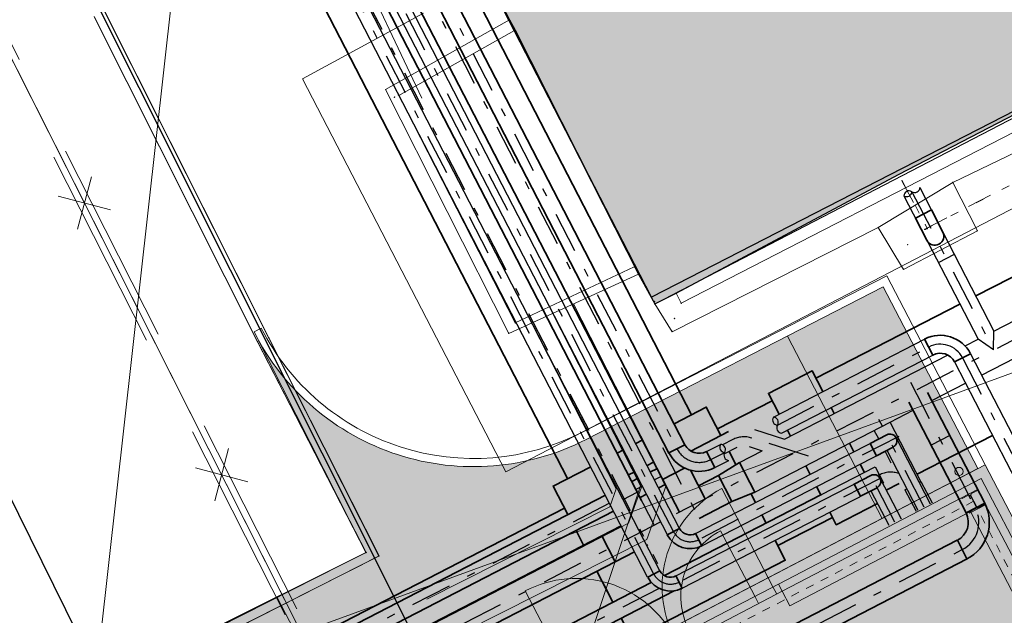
# Model space of a CAD drawing. Header units: metres. Extents: x -535942 to -530626, y -1087729 to -1086275.
# Tile 103 of 112: x -534223 to -534211, y -1086917 to -1086910. Entities that reach past the tile are written whole.
import ezdxf

# ---------------------------------------------------------------- set-up
doc = ezdxf.new("R2010")
doc.units = ezdxf.units.M
for name, pattern in [('A_CARA_15', [7.6, 5, -1.3, 0, -1.3]), ('C_1', [0.6, 0.3, -0.3]), ('DASHDOT', [1, 0.5, -0.25, 0, -0.25]), ('DOT', [0.25, 0, -0.25]), ('ČÁRKOVANÁ', [0.75, 0.5, -0.25])]:
    doc.linetypes.add(name, pattern=pattern)
for name, color, linetype, lineweight in [('001_AG_SS voda uzitkova_ZRUŠENÍ', 6, 'G_POTR_617_PN', 13), ('001_CHLADICI_VODA_NOVA', 1, 'HP_02_921CHVV', 60), ('001_VODA_UZITKOVA_NOVA', 1, 'G_POTR_617_PN', 70), ('AG silno NN', 251, 'G_VED_660_PN', 13), ('AG voda chladící vratna', 120, 'HP_02_921CHVV', 13), ('AG_koty souradnice značky', 240, 'Continuous', 13), ('AG_SS kanal_déšť', 251, 'G_POTR_626_PN', 13), ('AG_SS voda uzitkova', 251, 'G_POTR_617_PN', 13), ('AG_ZOV text 35 tucne', 90, 'Continuous', 70), ('CA_DVERE', 7, 'Continuous', 13), ('CA_LEHOPL', 93, 'Continuous', 35), ('CA_OK35', 62, 'Continuous', 35), ('CA_OSY', 5, 'A_CARA_15', 18), ('CA_POHHRA18', 8, 'Continuous', 18), ('CA_POHHRA25', 7, 'Continuous', 25), ('CA_REZY', 1, 'Continuous', 50), ('PROSPECT_nosný systém', 130, 'Continuous', 35), ('PROSPECT_technologie - nová', 150, 'Continuous', 35), ('RP_kom_popis', 240, 'Continuous', 35), ('RP_kom_srafy_asfalt', 41, 'Continuous', 18), ('RP_komunikace', 240, 'Continuous', 35)]:
    doc.layers.add(name, color=color, linetype=linetype, lineweight=lineweight)
for name, color, linetype in [('18', 7, 'Continuous'), ('2', 7, 'Continuous'), ('23', 7, 'Continuous'), ('_blok katastr', 7, 'Continuous'), ('_blok SS sítě', 7, 'Continuous'), ('_blok zaměření - nové', 7, 'Continuous'), ('_externi reference', 7, 'Continuous'), ('AG srafy budovy', 21, 'Continuous'), ('AG_srafy SS budovy', 252, 'Continuous'), ('PROSPECT_osa', 8, 'DASHDOT'), ('Prospect_technologie nová', 150, 'Continuous'), ('PROSPECT_tenká', 8, 'Continuous')]:
    doc.layers.add(name, color=color, linetype=linetype)
doc.layers.add('AG revizni oblacek', color=111, linetype='Continuous', plot=False)
doc.layers.add('AG_revizni oblacek', color=111, linetype='Continuous', plot=False)
doc.layers.add('AG_Demolice', color=7, linetype='Continuous', lineweight=25, true_color=0xff8000)
doc.layers.add('BT_hranice_budov', color=7, linetype='Continuous', lineweight=30, true_color=0x007f00)
doc.layers.add('BT_hranice_parcel', color=7, linetype='Continuous', true_color=0x007f00)
doc.layers.add('RP_kom_srafy_hranice', color=111, linetype='Continuous', lineweight=18, plot=False)
doc.styles.add('PM-Poznámka', font='ARIALN.TTF', dxfattribs={"width": 0.8})
doc.styles.get("Standard").update_dxf_attribs({"font": 'ARIALN.TTF'})
doc.linetypes.add('G_POTR_617_PN', pattern='A,0.5,-1,2,-6.5,[1,hpfmlin.shx,S=1,R=0,X=0,Y=0],-6.5,2,-1,0.5', length=20)
doc.linetypes.add('G_POTR_626_PN', pattern='A,0.5,-1,2,-6.5,[8,hpfmlin.shx,S=1,R=0,X=0,Y=0],-6.5,2,-1,0.5', length=20)
doc.linetypes.add('G_VED_660_PN', pattern='A,0.5,-1,2,-6.5,[28,hpfmlin.shx,S=1,R=0,X=0,Y=0],-6.5,2,-1,0.5', length=20)
doc.linetypes.add('HP_02_921CHVV', pattern='A,0.5,-1.2,-6.5,[3,hpfmlin.shx,S=1,R=0,X=0,Y=0],-0.8,["CHVV",Standard,S=1.7,R=0,X=3,Y=-0.8],-9,2,-1,0.5', length=21.5)
doc.dimstyles.new('RP_Poznámkový', dxfattribs={"dimscale": 0, "dimtxt": 2, "dimasz": 2, "dimexe": 0, "dimexo": 5, "dimgap": 0.5, "dimtad": 1, "dimzin": 1, "dimtxsty": 'PM-Poznámka', "dimblk": 'ARCHTICK', "dimcen": 2.5, "dimclrd": 256, "dimclre": 256, "dimclrt": 256, "dimadec": 5, "dimazin": 0, "dimtm": 1e-09, "dimtfac": 1, "dimtmove": 1, "dimatfit": 3, "dimldrblk": 'CLOSEDBLANK', "dimfxl": 10, "dimfxlon": 1, "dimtfill": 1, "dimlwd": 13, "dimlwe": 13, "dimarcsym": 0})

# ---------------------------------------------------------------- blocks, each defined once
blk = doc.blocks.new('_KATASTR')
at = {"layer": 'BT_hranice_budov', "lineweight": -3}
blk.add_lwpolyline([(-534196.99, -1086904.22), (-534214.88, -1086913.41), (-534218.08, -1086907.19), (-534200.19, -1086898), (-534196.99, -1086904.22)], dxfattribs=at)
at = {"layer": 'BT_hranice_parcel', "lineweight": -3}
for points in [[(-534231.63, -1086903.42), (-534230.22, -1086903.49), (-534227.16, -1086907.3), (-534225.17, -1086910.83), (-534221.02, -1086919.24), (-534217.78, -1086917.53), (-534224.47, -1086904.18), (-534224.1, -1086901.35), (-534222.11, -1086899.39), (-534204.26, -1086892.92), (-534199.98, -1086893.26), (-534196.76, -1086894.5), (-534192.72, -1086898.62), (-534191.77, -1086902.33), (-534192.32, -1086906.11), (-534195.51, -1086911.87), (-534199.92, -1086918.95), (-534203.7, -1086923.82)], [(-534214.88, -1086913.41), (-534218.08, -1086907.19), (-534200.19, -1086898)], [(-534200.19, -1086898), (-534196.99, -1086904.22), (-534214.88, -1086913.41)]]:
    blk.add_lwpolyline(points, dxfattribs=at)
blk = doc.blocks.new('kanalizace SS')
at = {"layer": 'AG_SS kanal_déšť', "ltscale": 0.7}
for p, q in [((-534221.69, -1086918.42), (-534220.252, -1086905.534)), ((-534220.252, -1086905.534), (-534217.677, -1086910.982)), ((-534205.868, -1086912.643), (-534221.69, -1086918.42))]:
    blk.add_line(p, q, dxfattribs=at)
blk = doc.blocks.new('ss prumyslová voda')
at = {"layer": 'AG voda chladící vratna', "color": 251, "lineweight": 13}
blk.add_lwpolyline([(-534216.085, -1086913.604), (-534215.013, -1086915.708), (-534219.017, -1086927.681), (-534220.652, -1086928.51)], dxfattribs=at)
at = {"layer": 'AG_SS voda uzitkova', "ltscale": 0.7}
blk.add_line((-534225.327, -1086905.254), (-534217.363, -1086921.027), dxfattribs=at)
blk.add_line((-534225.327, -1086905.254), (-534217.363, -1086921.027), dxfattribs=at)
blk = doc.blocks.new('SS nízké napětí')
at = {"layer": 'AG silno NN', "ltscale": 0.7}
for p, q in [((-534217.6598, -1086909.94653), (-534219.1328, -1086910.74998)), ((-534219.1328, -1086910.74998), (-534216.65549, -1086915.53722)), ((-534216.65549, -1086915.53722), (-534208.21924, -1086911.15171))]:
    blk.add_line(p, q, dxfattribs=at)
blk = doc.blocks.new('doměř')
at = {"layer": '18', "color": 252, "linetype": 'Continuous', "lineweight": 13}
for p in [(-534216.552, -1086910.162), (-534218.118, -1086910.882), (-534217.963, -1086910.947), (-534218.012, -1086910.973), (-534211.827, -1086911.987), (-534211.208, -1086912.01), (-534212.118, -1086912.562), (-534211.545, -1086912.58), (-534211.52, -1086912.574), (-534210.913, -1086912.602), (-534211.758, -1086912.767), (-534215.085, -1086913.039), (-534211.807, -1086913.065), (-534215.038, -1086913.131), (-534214.581, -1086913.359), (-534214.84, -1086913.46), (-534214.517, -1086913.482), (-534214.84, -1086913.493), (-534216.541, -1086913.723), (-534214.596, -1086913.667), (-534216.622, -1086913.846), (-534214.627, -1086913.825), (-534219.68, -1086913.954), (-534219.541, -1086913.906), (-534218.356, -1086916.519), (-534218.201, -1086916.562)]:
    blk.add_point(p, dxfattribs=at)
at = {"layer": '2', "color": 252, "linetype": 'Continuous', "lineweight": 13}
for p, q in [((-534214.84, -1086913.493), (-534202.953, -1086907.322)), ((-534221.67, -1086909.993), (-534219.68, -1086913.954)), ((-534219.541, -1086913.906), (-534221.552, -1086909.911)), ((-534216.613, -1086910.025), (-534215.038, -1086913.131)), ((-534215.038, -1086913.131), (-534214.84, -1086913.493)), ((-534219.68, -1086913.954), (-534218.356, -1086916.519)), ((-534218.201, -1086916.562), (-534219.541, -1086913.906)), ((-534218.356, -1086916.519), (-534220.927, -1086917.803)), ((-534220.881, -1086917.916), (-534218.201, -1086916.562))]:
    blk.add_line(p, q, dxfattribs=at)
at = {"layer": '2', "color": 252, "linetype": 'DOT', "lineweight": 13}
for p, q in [((-534211.545, -1086912.58), (-534205.678, -1086909.548)), ((-534211.827, -1086911.987), (-534211.52, -1086912.574)), ((-534211.52, -1086912.574), (-534211.545, -1086912.58))]:
    blk.add_line(p, q, dxfattribs=at)
blk = doc.blocks.new('Zaměření - zekan')
at = {"layer": 'AG_srafy SS budovy', "transparency": 33554602}
h = blk.add_hatch(color=256, dxfattribs=at)
h.dxf.hatch_style = 1
h.paths.add_polyline_path([(-534453.325, -1086966.969), (-534443.64, -1086964.47), (-534440.42, -1086963.61), (-534440.62, -1086962.77), (-534438.161, -1086962.135), (-534435.9, -1086961.56), (-534432.06, -1086960.58), (-534428.7, -1086959.69), (-534425.4, -1086958.85), (-534423.57, -1086958.39), (-534414.04, -1086955.97), (-534414.64, -1086953.75), (-534414.91, -1086952.73), (-534415.05, -1086952.24), (-534415.31, -1086951.23), (-534416.63, -1086946.34), (-534428.91, -1086949.44), (-534437.35, -1086951.61), (-534443.56, -1086953.24), (-534443.06, -1086955.13), (-534448.34, -1086956.52), (-534449.54, -1086956.83), (-534450.23, -1086957.02), (-534451.64, -1086957.39), (-534454.12, -1086958.04), (-534454.72, -1086958.19), (-534455.72, -1086958.46), (-534455.285, -1086960.065), (-534454.35, -1086963.34), (-534454.176, -1086963.958), (-534454.137, -1086964.098), (-534454.061, -1086964.37)])
h.paths.add_polyline_path([(-534449.11, -1086987.51), (-534445.794, -1086986.657), (-534443.94, -1086986.148), (-534443.968, -1086986.042), (-534442.31, -1086985.609), (-534441.179, -1086985.314), (-534431.78, -1086982.86), (-534426.34, -1086981.45), (-534426.27, -1086981.61), (-534423.234, -1086980.828), (-534421.037, -1086980.226), (-534414.29, -1086978.5), (-534410.17, -1086977.42), (-534409.67, -1086979.54), (-534407.98, -1086979.1), (-534405.71, -1086987.99), (-534405.64, -1086987.96), (-534405.57, -1086988.16), (-534405.509, -1086988.144), (-534404.631, -1086991.451), (-534404.368, -1086992.439), (-534403.734, -1086994.828), (-534403.627, -1086995.219), (-534399.381, -1086994.059), (-534393.93, -1086992.57), (-534392.974, -1086996.329), (-534392.378, -1086998.675), (-534391.96, -1087000.32), (-534391.274, -1087003.026), (-534389.51, -1087009.99), (-534387.84, -1087016.44), (-534385.756, -1087024.283), (-534384.58, -1087028.84), (-534384.22, -1087030.49), (-534394.01, -1087033.1), (-534393.06, -1087036.8), (-534392.78, -1087038.03)])
h.paths.add_polyline_path([(-534376.66, -1086982.86), (-534371.91, -1086992.08), (-534367.61, -1087000.29), (-534367.52, -1087000.44), (-534366.9, -1087001.62), (-534367.54, -1087001.98), (-534367.737, -1087002.086), (-534371.55, -1087004.13), (-534370.982, -1087005.221), (-534369.18, -1087008.63), (-534362.31, -1087021.78), (-534361.701, -1087022.93), (-534357.45, -1087020.68), (-534357.97, -1087019.22), (-534358.37, -1087018.01), (-534358.76, -1087016.83), (-534358.99, -1087016.22), (-534359.29, -1087015.33), (-534353.16, -1087012.14), (-534339.04, -1087004.84), (-534326.38, -1086998.22), (-534319.16, -1086994.47), (-534316.78, -1086998.99), (-534313.36, -1086997.22), (-534311.16, -1086996.07), (-534306.79, -1086993.79), (-534304.55, -1086992.63), (-534299.59, -1086990.04), (-534302, -1086985.39), (-534295.73, -1086982.11), (-534295.21, -1086982.98), (-534290.74, -1086980.63), (-534289.54, -1086982.76), (-534285.689, -1086980.559), (-534286.82, -1086978.58), (-534284.28, -1086977.22), (-534283.235, -1086976.681), (-534281.191, -1086975.648), (-534277.969, -1086973.961), (-534276.84, -1086973.37), (-534273.85, -1086971.79), (-534272.96, -1086971.31), (-534269.71, -1086969.61), (-534269.14, -1086969.31), (-534256.54, -1086962.76), (-534254.34, -1086961.61), (-534242.72, -1086955.58), (-534242.78, -1086955.43), (-534237.35, -1086952.6), (-534235.21, -1086949.4), (-534239.44, -1086941.34), (-534243.24, -1086941.25), (-534248.7, -1086944.11), (-534250.27, -1086941.13), (-534250.442, -1086940.78), (-534251.11, -1086939.54), (-534251.404, -1086938.86), (-534251.692, -1086938.244), (-534253.292, -1086935.242), (-534253.68, -1086934.506), (-534255.34, -1086931.42), (-534255.99, -1086930.13), (-534256.1, -1086929.92), (-534258.1, -1086926.1), (-534260.25, -1086921.97), (-534262.07, -1086922.92), (-534262.15, -1086922.98), (-534266.77, -1086925.44), (-534269.601, -1086926.909), (-534276.25, -1086930.36), (-534283.82, -1086934.31), (-534286.48, -1086935.71), (-534290.01, -1086937.545), (-534293.027, -1086939.097), (-534298.265, -1086941.82), (-534312.71, -1086949.33), (-534312.609, -1086949.519), (-534323.27, -1086955.1), (-534323.4, -1086955.17), (-534326.4, -1086956.7), (-534326.563, -1086956.785), (-534333.51, -1086960.401), (-534334.43, -1086960.88), (-534340.99, -1086964.26), (-534348.06, -1086967.99), (-534354.88, -1086971.555), (-534355.52, -1086971.89), (-534363.33, -1086975.94), (-534365.497, -1086977.064), (-534366.701, -1086977.688), (-534369.792, -1086979.291), (-534372.79, -1086980.846), (-534373.898, -1086981.423)])
h.paths.add_polyline_path([(-534225.31, -1086925.38), (-534227.21, -1086921.67), (-534228.94, -1086918.39), (-534222.95, -1086915.33), (-534223.49, -1086914.23), (-534224.055, -1086913.14), (-534224.584, -1086912.119), (-534225.22, -1086910.92), (-534225.33, -1086910.97), (-534229.4, -1086913.05), (-534232.81, -1086914.82), (-534233.83, -1086915.32), (-534235.03, -1086915.94), (-534238.81, -1086917.9), (-534236.52, -1086922.26), (-534234.28, -1086921.14), (-534233.59, -1086922.49), (-534231.31, -1086927.09), (-534227.3, -1086934.34), (-534227.79, -1086934.6), (-534227.68, -1086935.04), (-534229.402, -1086935.906), (-534227.63, -1086939.43), (-534226.47, -1086938.84), (-534217.79, -1086934.36), (-534219.631, -1086930.881), (-534221.853, -1086932.073), (-534224.064, -1086927.94)])
h.paths.add_polyline_path([(-534218.17, -1086907.24), (-534217.95, -1086907.68), (-534217.87, -1086907.62), (-534216.61, -1086910.03), (-534216.54, -1086910.155), (-534215.04, -1086913.13), (-534214.84, -1086913.49), (-534214.58, -1086913.36), (-534211.872, -1086911.912), (-534205.614, -1086908.665), (-534200.059, -1086905.833), (-534197.021, -1086904.268), (-534200.25, -1086898), (-534206.136, -1086901.043), (-534211.994, -1086904.075)])
h.paths.add_polyline_path([(-534204.81, -1086909.35), (-534204.26, -1086910.42), (-534206.72, -1086911.82), (-534204.65, -1086915.78), (-534198.56, -1086912.7), (-534200.8, -1086908.63), (-534203.55, -1086910.02), (-534204.07, -1086908.98)])
h.paths.add_polyline_path([(-534195.75, -1086896.47), (-534199.09, -1086898.18), (-534196.17, -1086903.85), (-534195.872, -1086903.697), (-534194.67, -1086903.07), (-534192.88, -1086902.14), (-534194.66, -1086898.61), (-534195.18, -1086897.6)])
h.paths.add_polyline_path([(-534084.41, -1086796.39), (-534085.46, -1086796.99), (-534086.03, -1086797.3), (-534089.99, -1086799.53), (-534091.27, -1086800.26), (-534090.926, -1086800.878), (-534105.36, -1086808.92), (-534099.72, -1086818.96), (-534099.63, -1086819.17), (-534085.25, -1086811.1), (-534085.18, -1086811.21), (-534081.15, -1086808.94), (-534081.954, -1086801.31), (-534084.05, -1086801.531), (-534080.645, -1086800.125), (-534082.403, -1086800.125)])
edge = h.paths.add_edge_path()
edge.add_arc((-534100.213, -1086794.682), 2.831, 0, 360)
h.paths.add_polyline_path([(-534099.94, -1086778.89), (-534103.97, -1086781.3), (-534100.2, -1086787.73), (-534099.26, -1086789.35), (-534095.15, -1086786.92)])
h.paths.add_polyline_path([(-534107.32, -1086754.82), (-534114.77, -1086759.06), (-534107.17, -1086772.4), (-534104.69, -1086771), (-534100.77, -1086768.78), (-534099.767, -1086768.215)])
h.paths.add_polyline_path([(-534117.45, -1086774.96), (-534116.11, -1086777.42), (-534114.41, -1086776.46), (-534113.26, -1086775.8), (-534111.02, -1086774.53), (-534109.715, -1086773.79), (-534109.3, -1086773.55), (-534110.665, -1086771.131)])
at = {"layer": '18', "color": 252, "lineweight": 15}
for p in [(-534216.61, -1086910.03), (-534216.55, -1086910.16), (-534218.12, -1086910.88), (-534217.96, -1086910.95), (-534218.01, -1086910.97), (-534211.83, -1086911.99), (-534211.21, -1086912.01), (-534212.12, -1086912.56), (-534211.55, -1086912.58), (-534211.52, -1086912.57), (-534210.91, -1086912.6), (-534211.76, -1086912.77), (-534215.09, -1086913.04), (-534211.81, -1086913.07), (-534215.04, -1086913.13), (-534214.58, -1086913.36), (-534214.52, -1086913.48), (-534214.84, -1086913.49), (-534216.54, -1086913.72), (-534214.6, -1086913.67), (-534214.63, -1086913.83), (-534219.68, -1086913.95), (-534219.54, -1086913.91), (-534216.62, -1086913.85), (-534218.36, -1086916.52), (-534218.2, -1086916.56)]:
    blk.add_point(p, dxfattribs=at)
at = {"layer": '2', "color": 251, "lineweight": 15}
for p, q in [((-534214.84, -1086913.49), (-534202.95, -1086907.32)), ((-534216.61, -1086910.03), (-534217.87, -1086907.62)), ((-534221.67, -1086909.99), (-534219.68, -1086913.95)), ((-534219.54, -1086913.91), (-534221.55, -1086909.91)), ((-534216.61, -1086910.03), (-534215.04, -1086913.13)), ((-534215.04, -1086913.13), (-534214.84, -1086913.49)), ((-534219.68, -1086913.95), (-534218.36, -1086916.52)), ((-534218.2, -1086916.56), (-534219.54, -1086913.91)), ((-534218.36, -1086916.52), (-534220.93, -1086917.8)), ((-534220.88, -1086917.92), (-534218.2, -1086916.56))]:
    blk.add_line(p, q, dxfattribs=at)
at = {"layer": '2', "color": 251, "linetype": 'C_1', "lineweight": 15}
for p, q in [((-534211.55, -1086912.58), (-534205.68, -1086909.55)), ((-534211.83, -1086911.99), (-534211.52, -1086912.57)), ((-534211.52, -1086912.57), (-534211.55, -1086912.58))]:
    blk.add_line(p, q, dxfattribs=at)
at = {"layer": '23', "color": 252, "lineweight": 15}
for p, q in [((-534216.61, -1086910.03), (-534218.12, -1086910.88)), ((-534217.96, -1086910.95), (-534216.55, -1086910.16)), ((-534208.82, -1086910.55), (-534214.52, -1086913.48)), ((-534208.58, -1086910.74), (-534211.21, -1086912.01)), ((-534218.12, -1086910.88), (-534216.62, -1086913.85)), ((-534216.54, -1086913.72), (-534217.96, -1086910.95)), ((-534212.12, -1086912.56), (-534211.21, -1086912.01)), ((-534211.21, -1086912.01), (-534210.91, -1086912.6)), ((-534212.12, -1086912.56), (-534214.63, -1086913.83)), ((-534211.81, -1086913.07), (-534212.12, -1086912.56)), ((-534210.91, -1086912.6), (-534211.81, -1086913.07)), ((-534215.09, -1086913.04), (-534216.54, -1086913.72)), ((-534216.62, -1086913.85), (-534215.04, -1086913.13)), ((-534214.52, -1086913.48), (-534214.58, -1086913.36)), ((-534214.63, -1086913.83), (-534214.84, -1086913.49))]:
    blk.add_line(p, q, dxfattribs=at)
at = {"layer": 'AG revizni oblacek'}
blk.add_lwpolyline([(-534218.17, -1086907.24), (-534217.95, -1086907.68), (-534217.87, -1086907.62), (-534216.61, -1086910.03), (-534216.54, -1086910.155), (-534215.04, -1086913.13), (-534214.84, -1086913.49), (-534214.58, -1086913.36), (-534211.872, -1086911.912), (-534205.614, -1086908.665), (-534200.059, -1086905.833), (-534197.021, -1086904.268), (-534200.25, -1086898), (-534206.136, -1086901.043), (-534211.994, -1086904.075)], close=True, dxfattribs=at)
at = {"layer": '_blok zaměření - nové', "lineweight": -3}
blk.add_blockref('doměř', (0, 0), dxfattribs=at)
blk = doc.blocks.new('_ARCHTICK')
at = {"color": 0, "linetype": 'ByBlock', "const_width": 0.15}
blk.add_lwpolyline([(-0.5, -0.5), (0.5, 0.5)], dxfattribs=at)
blk = doc.blocks.new('*D80')
at = {"layer": 'AG_revizni oblacek', "linetype": 'Continuous', "lineweight": 13, "transparency": 16777216}
blk.add_arc((-534367.33, -1086974.04), 37.062, 0, 27.5135, dxfattribs=at)
at = {"layer": 'Defpoints', "color": 0, "transparency": 16777216}
for p in [(-534209.374, -1086891.766), (-534367.33, -1086974.04), (-534367.33, -1086974.04), (-534334.536, -1086974.04)]:
    blk.add_point(p, dxfattribs=at)
at = {"layer": 'AG_revizni oblacek', "lineweight": 13, "transparency": 16777216, "xscale": 2, "yscale": 2, "zscale": 2}
for p, rotation in [((-534334.46, -1086956.919), 117.5134533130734), ((-534330.268, -1086974.04), 270.0000000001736)]:
    blk.add_blockref('_ARCHTICK', p, dxfattribs=dict(at, rotation=rotation))
at = {"layer": 'AG_revizni oblacek', "lineweight": -3, "transparency": 16777216, "insert": (-534329.678, -1086964.822), "char_height": 2, "attachment_point": 5, "rotation": 283.7567, "style": 'PM-Poznámka', "bg_fill": 3, "box_fill_scale": 1.1, "bg_fill_color": 256, "bg_fill_true_color": 13158600, "bg_fill_transparency": 0}
blk.add_mtext('27,51345°', dxfattribs=at)
at = {"layer": 'Defpoints', "color": 0, "transparency": 16777216}
blk.add_point((-534330.742, -1086968.133), dxfattribs=at)
blk = doc.blocks.new('_ClosedBlank')
at = {"color": 0, "linetype": 'ByBlock', "lineweight": -2}
for p, q in [((-1, 0.1667), (0, 0)), ((-1, 0.1667), (-1, -0.1667)), ((0, 0), (-1, -0.1667))]:
    blk.add_line(p, q, dxfattribs=at)
blk = doc.blocks.new('A$Ca185f1d1')
at = {"layer": 'AG srafy budovy', "transparency": 33554559}
h = blk.add_hatch(color=256, dxfattribs=at)
h.dxf.hatch_style = 1
h.paths.add_polyline_path([(-330, -8830), (11830, -8830), (11830, 330), (-330, 330)])
at = {"layer": 'CA_DVERE', "color": 240, "lineweight": 13}
for p, q in [((6075, 205), (8925, 205)), ((8600, 105), (8600, 205)), ((8850, 105), (8850, 205)), ((6075, 105), (8925, 105))]:
    blk.add_line(p, q, dxfattribs=at)
for points in [[(6150, 205), (6150, 1555, -0.414214), (7500, 205)], [(8850, 205), (8850, 1555, 0.414214), (7500, 205)], [(8600, 205), (8600, 1105, 0.414214), (7700, 205)]]:
    blk.add_lwpolyline(points, format="xyb", dxfattribs=at)
at = {"layer": 'CA_LEHOPL', "color": 240, "lineweight": 13}
for p, q in [((11710, 205), (8925, 205)), ((8925, 105), (8925, 205)), ((11710, -8705), (11710, 205)), ((11610, 105), (8925, 105)), ((11610, -8605), (11610, 105))]:
    blk.add_line(p, q, dxfattribs=at)
at = {"layer": 'CA_OK35', "color": 240, "lineweight": 13}
blk.add_lwpolyline([(11610, 94), (11521, 94, 0.414214), (11503, 76), (11503, -76, 0.414214), (11521, -94), (11610, -94), (11610, -105), (11390, -105), (11390, -94), (11478, -94, 0.414214), (11496, -76), (11496, 76, 0.414214), (11478, 94), (11390, 94), (11390, 105), (11610, 105), (11610, 94)], format="xyb", close=True, dxfattribs=at)
at = {"layer": 'CA_OSY', "color": 240, "lineweight": 13}
blk.add_lwpolyline([(0, -8500), (11500, -8500), (11500, 0), (0, 0)], close=True, dxfattribs=at)
at = {"layer": 'CA_POHHRA18', "color": 240, "lineweight": 13}
blk.add_circle((11510, 405), 50, dxfattribs=at)
at = {"layer": 'CA_POHHRA25', "color": 240, "lineweight": 13}
blk.add_line((8925, 105), (8925, -95), dxfattribs=at)
blk.add_lwpolyline([(-330, -8830), (11830, -8830), (11830, 330), (-330, 330)], close=True, dxfattribs=at)
blk.add_lwpolyline([(6075, -95), (90, -95), (90, -8405), (11410, -8405), (11410, -95), (8925, -95)], dxfattribs=at)
blk = doc.blocks.new('*U139')
for p, q in [((229, 84.15), (229, -84.15)), ((84.15, -229), (-84.15, -229))]:
    blk.add_line(p, q)
for radius in [313.15, 144.85]:
    blk.add_arc((229, -229), radius, 90, 180)
blk = doc.blocks.new('*U140')
for p, q in [((-84.15, 0), (-84.15, -229)), ((84.15, -229), (84.15, 0)), ((-84.15, -229), (84.15, -229))]:
    blk.add_line(p, q)
blk.add_arc((0, 0), 84.15, 0, 180)
blk = doc.blocks.new('*U141')
for p, q in [((-84.15, 0), (-84.15, -229)), ((84.15, -229), (84.15, 0)), ((-84.15, -229), (84.15, -229))]:
    blk.add_line(p, q)
blk.add_arc((0, 0), 84.15, 0, 180)
blk = doc.blocks.new('*U142')
for p, q in [((229, 84.15), (229, -84.15)), ((84.15, -229), (-84.15, -229))]:
    blk.add_line(p, q)
for radius in [313.15, 144.85]:
    blk.add_arc((229, -229), radius, 90, 180)
blk = doc.blocks.new('*U143')
for p, q in [((305, -109.55), (305, 109.55)), ((-109.55, -305), (109.55, -305))]:
    blk.add_line(p, q)
for radius in [414.55, 195.45]:
    blk.add_arc((305, -305), radius, 90, 180)
blk = doc.blocks.new('*U144')
for p, q in [((305, -109.55), (305, 109.55)), ((-109.55, -305), (109.55, -305))]:
    blk.add_line(p, q)
for radius in [414.55, 195.45]:
    blk.add_arc((305, -305), radius, 90, 180)
blk = doc.blocks.new('*U156')
for p, q in [((375, 128), (375, -128)), ((128, -375), (-128, -375))]:
    blk.add_line(p, q)
for radius in [503, 247]:
    blk.add_arc((375, -375), radius, 90, 180)
blk = doc.blocks.new('*U157')
for p, q in [((-109.55, 0), (-109.55, -305)), ((109.55, -305), (109.55, 0)), ((-109.55, -305), (109.55, -305))]:
    blk.add_line(p, q)
blk.add_arc((0, 0), 109.55, 0, 180)
blk = doc.blocks.new('A$C881cb249')
at = {"layer": 'PROSPECT_nosný systém'}
for p, q in [((2.837, 13.907), (-1.246, 21.816)), ((1.326, 13.128), (-2.756, 21.036)), ((6.3, 15.353), (11.926, 18.245)), ((4.352, 14.352), (6.105, 15.253)), ((3.152, 13.733), (3.818, 14.077)), ((5.585, 13.182), (6.503, 13.652)), ((2.294, 13.289), (2.372, 13.33)), ((2.066, 13.172), (2.144, 13.212)), ((5.206, 12.989), (5.364, 13.07)), ((-7.733, 8.114), (1.286, 12.769)), ((3.886, 12.311), (4.552, 12.655))]:
    blk.add_line(p, q, dxfattribs=at)
for points in [[(3.903, 13.913), (3.773, 14.165), (4.306, 14.441), (4.436, 14.188)], [(2.623, 13.797), (3.014, 13.999), (3.193, 13.652)], [(4.536, 13.994), (4.574, 13.921)], [(4.041, 13.646), (4.003, 13.719)], [(2.156, 13.556), (2.234, 13.596)], [(4.76, 13.56), (4.814, 13.455)], [(1.929, 13.439), (2.007, 13.479)], [(3.294, 13.457), (3.376, 13.298)], [(1.327, 12.689), (1.148, 13.036), (1.607, 13.272)], [(4.281, 13.18), (4.227, 13.285)], [(4.892, 13.305), (4.944, 13.204)], [(4.411, 12.929), (4.358, 13.03)], [(3.559, 12.945), (3.615, 12.836)], [(5.101, 12.825), (4.598, 12.566), (4.519, 12.719)], [(3.692, 12.686), (3.744, 12.585)], [(1.52, 12.316), (1.428, 12.494)], [(3.853, 12.375), (3.978, 12.133), (2.112, 11.17), (1.979, 11.427)], [(1.878, 11.622), (1.683, 12)], [(1.878, 11.622), (1.775, 11.822)]]:
    blk.add_lwpolyline(points, dxfattribs=at)
at = {"layer": 'PROSPECT_osa'}
for p, q in [((-8.619, 35.009), (2.979, 12.541)), ((-8.404, 34.922), (2.658, 13.491)), ((2.376, 11.965), (-9.367, 34.715)), ((-9.241, 34.688), (2.422, 12.094)), ((2.615, 12.483), (-8.849, 34.692)), ((2.652, 12.701), (17.881, 20.562)), ((5.521, 16.624), (6.516, 14.695)), ((3.883, 13.78), (5.726, 14.731)), ((6.137, 14.6), (8.757, 9.524)), ((5.502, 14.304), (6.294, 12.768)), ((5.668, 12.781), (5.118, 13.849)), ((5.36, 13.642), (2.924, 12.384)), ((3.337, 13.603), (3.213, 13.539)), ((4.259, 13.403), (3.57, 13.622)), ((3.069, 13.36), (3.24, 13.448)), ((5.313, 12.597), (5.004, 13.196)), ((2.464, 13.152), (2.385, 13.112)), ((5.133, 13.131), (2.685, 11.867)), ((5.123, 13.173), (5.103, 13.163)), ((2.236, 13.035), (2.158, 12.994)), ((1.836, 12.828), (-9.384, 7.036)), ((2.46, 12.601), (-8.556, 6.915)), ((1.459, 9.85), (6.133, 12.263)), ((2.442, 11.789), (-6.925, 6.954))]:
    blk.add_line(p, q, dxfattribs=at)
for centre, radius, start, end in [((5.866, 14.46), 0.305, 27.3016, 117.3016), ((3.477, 13.332), 0.305, 72.3021, 117.3021), ((2.929, 13.631), 0.305, 207.3021, 297.3021), ((5.263, 12.902), 0.305, 70.9087, 117.302), ((5.961, 12.596), 0.375, 297.3016, 27.3016), ((2.819, 12.588), 0.229, 207.3025, 297.3025), ((2.58, 12.071), 0.229, 207.3025, 297.3025)]:
    blk.add_arc(centre, radius, start, end, dxfattribs=at)
at = {"layer": 'PROSPECT_technologie - nová'}
for p, q in [((2.533, 13.018), (-8.777, 34.928)), ((-8.307, 34.972), (2.755, 13.541)), ((-8.502, 34.871), (2.561, 13.44)), ((2.227, 12.86), (-9.082, 34.77)), ((6.408, 12.827), (5.711, 14.178)), ((6.181, 12.71), (5.483, 14.06)), ((3.287, 13.7), (2.828, 13.463)), ((5.362, 13.614), (5.339, 13.602)), ((3.419, 13.325), (3.164, 13.165)), ((3.605, 12.964), (3.419, 13.325)), ((2.335, 13.209), (2.413, 13.249)), ((2.481, 13.119), (2.749, 13.257)), ((2.824, 13.229), (3.003, 12.882)), ((2.108, 13.092), (2.186, 13.132)), ((2.687, 12.719), (2.481, 13.119)), ((3.164, 13.165), (2.922, 13.04)), ((3.327, 12.849), (3.164, 13.165)), ((2.436, 13.014), (2.514, 13.055)), ((3.327, 12.849), (3.605, 12.964)), ((-9.437, 7.133), (1.786, 12.926)), ((2.208, 12.897), (2.286, 12.937)), ((2.506, 11.946), (4.419, 12.933)), ((3.327, 12.849), (2.927, 12.642)), ((-9.335, 6.939), (1.886, 12.731)), ((1.742, 12.431), (1.978, 12.553)), ((-8.638, 7.073), (1.742, 12.431)), ((6.074, 12.377), (1.4, 9.964)), ((1.905, 12.115), (1.742, 12.431)), ((1.905, 12.115), (2.141, 12.237)), ((2.291, 12.314), (2.305, 12.321)), ((6.192, 12.149), (1.518, 9.737)), ((-8.474, 6.757), (1.905, 12.115)), ((-6.975, 7.052), (2.345, 11.863)), ((-6.874, 6.857), (2.625, 11.761))]:
    blk.add_line(p, q, dxfattribs=at)
at = {"layer": 'Prospect_technologie nová'}
for p, q in [((2.69, 12.521), (-8.774, 34.731)), ((2.541, 12.444), (-8.924, 34.654)), ((2.301, 11.927), (-9.323, 34.447)), ((2.451, 12.004), (-9.174, 34.525)), ((6.368, 14.39), (17.476, 20.124)), ((6.52, 14.926), (12.142, 17.828)), ((5.423, 16.574), (6.326, 14.825)), ((5.618, 16.674), (6.52, 14.926)), ((5.843, 15.761), (6.038, 15.861)), ((6.516, 14.695), (6.52, 14.926)), ((3.833, 13.877), (5.675, 14.828)), ((6.168, 14.744), (6.326, 14.825)), ((6.516, 14.695), (6.326, 14.825)), ((6.234, 14.65), (7.241, 12.7)), ((3.933, 13.683), (5.776, 14.634)), ((3.97, 13.61), (5.955, 14.634)), ((6.039, 14.55), (7.046, 12.6)), ((5.762, 14.078), (6.173, 14.29)), ((5.257, 13.817), (5.535, 13.96)), ((3.605, 12.964), (5.257, 13.817)), ((5.631, 13.092), (5.257, 13.817)), ((3.603, 13.727), (3.97, 13.61)), ((5.117, 13.611), (5.062, 13.716)), ((2.885, 12.459), (5.214, 13.661)), ((5.328, 13.625), (5.743, 12.819)), ((5.981, 13.654), (5.754, 13.537)), ((2.963, 12.31), (5.291, 13.512)), ((3.019, 13.457), (3.189, 13.545)), ((3.387, 13.506), (3.231, 13.425)), ((3.419, 13.325), (3.695, 13.467)), ((3.536, 13.518), (3.695, 13.467)), ((5.269, 13.317), (5.194, 13.462)), ((5.217, 13.473), (5.594, 12.742)), ((3.119, 13.262), (3.29, 13.35)), ((2.83, 13.218), (2.843, 13.225)), ((4.419, 12.933), (5.073, 13.271)), ((5.073, 13.271), (5.173, 13.076)), ((2.646, 11.942), (5.019, 13.167)), ((5.133, 13.131), (5.388, 12.636)), ((5.173, 13.076), (5.164, 13.071)), ((5.609, 13.081), (5.631, 13.092)), ((5.631, 13.092), (5.766, 12.831)), ((2.003, 12.872), (2.175, 12.961)), ((2.175, 12.961), (2.381, 12.561)), ((2.723, 11.792), (5.097, 13.017)), ((5.022, 12.979), (5.239, 12.559)), ((5.436, 12.992), (5.459, 13.004)), ((5.436, 12.992), (5.571, 12.731))]:
    blk.add_line(p, q, dxfattribs=at)
at = {"layer": 'PROSPECT_tenká'}
for centre, start, end in [((5.486, 16.571), 57.1152, 177.4889), ((5.458, 16.627), 237.1152, 357.4889), ((5.555, 16.677), 237.1152, 357.4889), ((3.886, 13.843), 147.1152, 267.4889), ((3.83, 13.814), 327.1152, 87.4889), ((3.936, 13.746), 147.1152, 267.4889), ((3.242, 13.511), 147.1152, 267.4889), ((3.187, 13.482), 327.1152, 87.4889), ((3.293, 13.413), 147.1152, 267.4889)]:
    blk.add_arc(centre, 0.0631, start, end, dxfattribs=at)
at = {"layer": 'PROSPECT_technologie - nová'}
for name, p, xscale, yscale, zscale, rotation in [('*U157', (5.8, 16.082), 0.001, 0.001, 0.001, 207.3015783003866), ('*U144', (5.997, 14.871), 0.0009999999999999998, 0.0009999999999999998, 0.0009999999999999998, 297.3015783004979), ('*U140', (5.253, 13.587), 0.001, 0.001, 0.001, 297.3015783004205), ('*U143', (2.798, 13.22), -0.0009999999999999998, 0.001, 0.001, 207.3020599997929), ('*U141', (5.058, 13.092), 0.001, 0.001, 0.001, 297.3015783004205), ('*U156', (6.466, 12.435), 0.001, 0.001, 0.001, 207.3015783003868), ('*U142', (2.72, 12.279), -0.001, 0.001, 0.001, 207.3025416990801), ('*U139', (2.481, 11.762), -0.001, 0.001, 0.001, 207.3025416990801)]:
    blk.add_blockref(name, p, dxfattribs=dict(at, xscale=xscale, yscale=yscale, zscale=zscale, rotation=rotation))
blk = doc.blocks.new('užitková voda')
at = {"layer": '001_AG_SS voda uzitkova_ZRUŠENÍ', "color": 251, "linetype": 'ByBlock', "lineweight": 13}
for points in [[(-534221.704, -1086911.943), (-534221.873, -1086912.58)], [(-534222.108, -1086912.177), (-534221.47, -1086912.346)], [(-534220.032, -1086915.254), (-534220.202, -1086915.891)], [(-534220.436, -1086915.488), (-534219.798, -1086915.657)]]:
    blk.add_lwpolyline(points, dxfattribs=at)
at = {"layer": '001_VODA_UZITKOVA_NOVA', "color": 251, "lineweight": 13}
blk.add_lwpolyline([(-534225.471, -1086904.969), (-534218.542, -1086918.691), (-534222.393, -1086920.6), (-534219.598, -1086926.041), (-534221.011, -1086926.787)], dxfattribs=at)
at = {"layer": '001_VODA_UZITKOVA_NOVA', "color": 251, "linetype": 'ČÁRKOVANÁ', "lineweight": 13, "ltscale": 5}
for points in [[(-534225.399, -1086904.933), (-534218.435, -1086918.727), (-534222.285, -1086920.635), (-534219.491, -1086926.075), (-534220.974, -1086926.858)], [(-534225.542, -1086905.006), (-534218.65, -1086918.655), (-534222.501, -1086920.564), (-534219.705, -1086926.007), (-534221.049, -1086926.717)]]:
    blk.add_lwpolyline(points, dxfattribs=at)
blk = doc.blocks.new('voda chladící')
at = {"layer": '001_CHLADICI_VODA_NOVA', "color": 251, "lineweight": 13}
blk.add_lwpolyline([(-534216.085, -1086913.604), (-534215.004, -1086915.724), (-534215.161, -1086916.16), (-534222.653, -1086920.037)], dxfattribs=at)
at = {"layer": '001_CHLADICI_VODA_NOVA', "color": 251, "linetype": 'ČÁRKOVANÁ', "lineweight": 13, "ltscale": 5}
for points in [[(-534215.83, -1086913.488), (-534214.7, -1086915.705), (-534214.935, -1086916.359), (-534218.418, -1086918.118), (-534222.586, -1086920.263)], [(-534216.341, -1086913.719), (-534215.309, -1086915.744), (-534215.387, -1086915.962), (-534218.687, -1086917.627), (-534222.894, -1086919.792)]]:
    blk.add_lwpolyline(points, dxfattribs=at)
blk = doc.blocks.new('*D180')
at = {"layer": 'AG_koty souradnice značky', "linetype": 'Continuous', "lineweight": 13, "transparency": 16777216}
for p, q in [((-534209.115, -1086914.565), (-534207.341, -1086913.641)), ((-534206.598, -1086915.069), (-534207.341, -1086913.641)), ((-534207.287, -1086915.428), (-534206.598, -1086915.069))]:
    blk.add_line(p, q, dxfattribs=at)
at = {"layer": 'Defpoints', "color": 0, "transparency": 16777216}
for p in [(-534207.341, -1086913.641), (-534210.815, -1086915.451), (-534208.173, -1086915.89)]:
    blk.add_point(p, dxfattribs=at)
at = {"layer": 'AG_koty souradnice značky', "lineweight": 13, "transparency": 16777216, "xscale": 0.4, "yscale": 0.4, "zscale": 0.4}
for p, rotation in [((-534207.341, -1086913.641), 117.51345), ((-534206.598, -1086915.069), 297.51345)]:
    blk.add_blockref('_ARCHTICK', p, dxfattribs=dict(at, rotation=rotation))
at = {"layer": 'AG_koty souradnice značky', "transparency": 16777216, "insert": (-534207.271, -1086914.513), "char_height": 0.4, "attachment_point": 5, "rotation": 117.5134, "style": 'PM-Poznámka', "bg_fill": 3, "box_fill_scale": 1.1, "bg_fill_color": 256, "bg_fill_true_color": 13158600, "bg_fill_transparency": 0}
blk.add_mtext('1,61', dxfattribs=at)
blk = doc.blocks.new('*D181')
at = {"layer": 'AG_koty souradnice značky', "linetype": 'Continuous', "lineweight": 13, "transparency": 16777216}
for p, q in [((-534208.222, -1086914.1), (-534206.448, -1086913.176)), ((-534202.217, -1086921.3), (-534206.448, -1086913.176)), ((-534203.991, -1086922.224), (-534202.217, -1086921.3))]:
    blk.add_line(p, q, dxfattribs=at)
at = {"layer": 'Defpoints', "color": 0, "transparency": 16777216}
for p in [(-534206.448, -1086913.176), (-534210.815, -1086915.451), (-534206.584, -1086923.575)]:
    blk.add_point(p, dxfattribs=at)
at = {"layer": 'AG_koty souradnice značky', "lineweight": 13, "transparency": 16777216, "xscale": 0.4, "yscale": 0.4, "zscale": 0.4}
for p, rotation in [((-534206.448, -1086913.176), 117.51345), ((-534202.217, -1086921.3), 297.51345)]:
    blk.add_blockref('_ARCHTICK', p, dxfattribs=dict(at, rotation=rotation))
at = {"layer": 'AG_koty souradnice značky', "transparency": 16777216, "insert": (-534204.635, -1086917.395), "char_height": 0.4, "attachment_point": 5, "rotation": 117.5134, "style": 'PM-Poznámka', "bg_fill": 3, "box_fill_scale": 1.1, "bg_fill_color": 256, "bg_fill_true_color": 13158600, "bg_fill_transparency": 0}
blk.add_mtext('9,16', dxfattribs=at)
blk = doc.blocks.new('*D182')
at = {"layer": 'AG_koty souradnice značky', "linetype": 'Continuous', "lineweight": 13, "transparency": 16777216}
for p, q in [((-534206.448, -1086913.176), (-534208.104, -1086909.998)), ((-534208.222, -1086914.1), (-534206.448, -1086913.176))]:
    blk.add_line(p, q, dxfattribs=at)
at = {"layer": 'Defpoints', "color": 0, "transparency": 16777216}
for p in [(-534208.104, -1086909.998), (-534208.8, -1086910.36), (-534210.815, -1086915.451)]:
    blk.add_point(p, dxfattribs=at)
at = {"layer": 'AG_koty souradnice značky', "lineweight": 13, "transparency": 16777216, "xscale": 0.4, "yscale": 0.4, "zscale": 0.4}
for p, rotation in [((-534208.104, -1086909.998), 117.51345), ((-534206.448, -1086913.176), 297.51345)]:
    blk.add_blockref('_ARCHTICK', p, dxfattribs=dict(at, rotation=rotation))
at = {"layer": 'AG_koty souradnice značky', "transparency": 16777216, "insert": (-534207.578, -1086911.744), "char_height": 0.4, "attachment_point": 5, "rotation": 117.5134, "style": 'PM-Poznámka', "bg_fill": 3, "box_fill_scale": 1.1, "bg_fill_color": 256, "bg_fill_true_color": 13158600, "bg_fill_transparency": 0}
blk.add_mtext('3,58', dxfattribs=at)
blk = doc.blocks.new('komunikace')
at = {"layer": 'RP_kom_srafy_asfalt', "lineweight": 13, "transparency": 33554577}
h = blk.add_hatch(color=256, dxfattribs=at)
h.dxf.hatch_style = 1
edge = h.paths.add_edge_path()
edge.add_line((-534222.461, -1086919.416), (-534221.6, -1086921.068))
edge.add_line((-534221.6, -1086921.068), (-534210.904, -1086915.497))
edge.add_line((-534210.904, -1086915.497), (-534212.057, -1086913.283))
edge.add_line((-534212.057, -1086913.283), (-534215.677, -1086915.142))
edge.add_arc((-534217.048, -1086912.474), 3, 206.8799, 297.1934, ccw=False)
edge.add_line((-534219.723, -1086913.83), (-534218.36, -1086916.521))
edge.add_line((-534218.36, -1086916.521), (-534221.35, -1086918.035))
edge.add_line((-534221.35, -1086918.035), (-534221.1, -1086918.7))
edge.add_line((-534221.1, -1086918.7), (-534222.461, -1086919.416))
at = {"layer": 'RP_kom_srafy_hranice', "lineweight": 13, "transparency": 33554457}
h = blk.add_hatch(dxfattribs=at)
h.set_pattern_fill('ANGLE', color=256)
h.set_pattern_definition([(27.51345, (0, 0), (-3.22676841, 6.195013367), [5.08, -1.905]), (117.51345, (0, 0), (-6.195013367, -3.22676841), [5.08, -1.905])])
edge = h.paths.add_edge_path()
edge.add_line((-534222.461, -1086919.416), (-534221.6, -1086921.068))
edge.add_line((-534221.6, -1086921.068), (-534210.904, -1086915.497))
edge.add_line((-534210.904, -1086915.497), (-534212.057, -1086913.283))
edge.add_line((-534212.057, -1086913.283), (-534215.677, -1086915.142))
edge.add_arc((-534217.048, -1086912.474), 3, 206.8799, 297.1934, ccw=False)
edge.add_line((-534219.723, -1086913.83), (-534218.36, -1086916.521))
edge.add_line((-534218.36, -1086916.521), (-534221.35, -1086918.035))
edge.add_line((-534221.35, -1086918.035), (-534221.1, -1086918.7))
edge.add_line((-534221.1, -1086918.7), (-534222.461, -1086919.416))
at = {"layer": 'RP_kom_srafy_hranice', "lineweight": 13}
blk.add_lwpolyline([(-534222.461, -1086919.416), (-534221.6, -1086921.068), (-534210.904, -1086915.497), (-534212.057, -1086913.283), (-534215.677, -1086915.142, -0.415817), (-534219.723, -1086913.83), (-534218.36, -1086916.521), (-534221.35, -1086918.035), (-534221.1, -1086918.7)], format="xyb", close=True, dxfattribs=at)
at = {"layer": 'RP_komunikace', "lineweight": 13}
for points in [[(-534219.634, -1086913.785, 0.415817), (-534215.722, -1086915.053), (-534212.014, -1086913.149), (-534210.815, -1086915.451), (-534210.815, -1086915.451)], [(-534219.723, -1086913.83), (-534219.723, -1086913.83, 0.415817), (-534215.677, -1086915.142), (-534212.057, -1086913.283), (-534210.904, -1086915.497), (-534221.6, -1086921.068)]]:
    blk.add_lwpolyline(points, format="xyb", dxfattribs=at)
blk.add_lwpolyline([(-534219.634, -1086913.785), (-534219.723, -1086913.83), (-534218.36, -1086916.521), (-534221.35, -1086918.035), (-534221.1, -1086918.7), (-534222.461, -1086919.416), (-534221.6, -1086921.068)], dxfattribs=at)

msp = doc.modelspace()

# ---------------------------------------------------------------- block references
at = {"layer": '_blok SS sítě'}
msp.add_blockref('kanalizace SS', (0, 0), dxfattribs=at)
at = {"layer": '_blok zaměření - nové', "linetype": 'ByBlock'}
msp.add_blockref('Zaměření - zekan', (0, 0), dxfattribs=at)
at = {"layer": 'RP_kom_popis'}
msp.add_blockref('komunikace', (0, 0), dxfattribs=at)

# ---------------------------------------------------------------- next in the draw order: dimensions: what is measured, and where the dimension line sits
at = {"layer": 'AG_revizni oblacek', "color": 30, "lineweight": -3, "true_color": 0xf8991e}
dim = msp.add_angular_dim_2l(base=(-534330.74177, -1086968.13291), line1=((-534367.32998, -1086974.04001), (-534209.37411, -1086891.76624)), line2=((-534367.33, -1086974.04), (-534334.53597, -1086974.04)), dimstyle='RP_Poznámkový', override={"dimscale": 0}, dxfattribs=at)
dim.commit()
dim.dimension.update_dxf_attribs({"geometry": '*D80', "text_midpoint": (-534329.67806, -1086964.82195)})

# ---------------------------------------------------------------- next in the draw order: hatches: boundary and pattern name
at = {"layer": 'AG_Demolice', "lineweight": -3}
h = msp.add_hatch(dxfattribs=at)
h.set_pattern_fill('ANSI31', color=253, scale=0.3)
h.set_pattern_definition([(72.51345, (0, 0), (-0.9084826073, 0.28620901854), [])])
edge = h.paths.add_edge_path()
edge.add_line((-534348.841, -1086934.302), (-534347.968, -1086936.438))
edge.add_line((-534347.968, -1086936.438), (-534319.478, -1086924.592))
edge.add_line((-534319.478, -1086924.592), (-534274.751, -1086905.167))
edge.add_line((-534274.751, -1086905.167), (-534233.125, -1086875.625))
edge.add_line((-534233.125, -1086875.625), (-534152.599, -1086830.989))
edge.add_line((-534152.599, -1086830.989), (-534105.758, -1086810.767))
edge.add_line((-534105.758, -1086810.767), (-534106.669, -1086808.657))
edge.add_line((-534106.669, -1086808.657), (-534153.614, -1086828.924))
edge.add_line((-534153.614, -1086828.924), (-534203.732, -1086856.704))
edge.add_line((-534203.732, -1086856.704), (-534235.331, -1086874.349))
edge.add_line((-534235.331, -1086874.349), (-534275.887, -1086903.154))
edge.add_line((-534275.887, -1086903.154), (-534320.377, -1086922.476))
edge.add_line((-534320.377, -1086922.476), (-534348.838, -1086934.311))

# ---------------------------------------------------------------- next in the draw order: block references
at = {"layer": '_blok katastr', "lineweight": -3}
msp.add_blockref('_KATASTR', (0, 0), dxfattribs=at)
at = {"layer": '_blok SS sítě'}
for name in ['SS nízké napětí', 'ss prumyslová voda']:
    msp.add_blockref(name, (0, 0), dxfattribs=at)

# ---------------------------------------------------------------- next in the draw order: block references
at = {"layer": 'CA_REZY', "xscale": 0.001, "yscale": 0.001, "zscale": 0.001, "rotation": 27.51344999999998}
msp.add_blockref('A$Ca185f1d1', (-534221.155, -1086921.208), dxfattribs=at)

# ---------------------------------------------------------------- next in the draw order: block references
at = {"layer": '_externi reference'}
msp.add_blockref('A$C881cb249', (-534217.228, -1086928.747), dxfattribs=at)
at = {"layer": 'AG_ZOV text 35 tucne', "lineweight": -3}
for name in ['užitková voda', 'voda chladící']:
    msp.add_blockref(name, (0, 0), dxfattribs=at)

# ---------------------------------------------------------------- next in the draw order: dimensions: what is measured, and where the dimension line sits
at = {"layer": 'AG_koty souradnice značky'}
dim = msp.add_linear_dim(base=(-534207.341, -1086913.641), p1=(-534208.173, -1086915.89), p2=(-534210.815, -1086915.451), angle=117.5135, dimstyle='RP_Poznámkový', dxfattribs=at)
dim.commit()
dim.dimension.update_dxf_attribs({"geometry": '*D180', "text_midpoint": (-534207.271, -1086914.513)})

# ---------------------------------------------------------------- next in the draw order: dimensions: what is measured, and where the dimension line sits
dim = msp.add_linear_dim(base=(-534206.448, -1086913.176), p1=(-534206.584, -1086923.575), p2=(-534210.815, -1086915.451), angle=117.5135, dimstyle='RP_Poznámkový', dxfattribs=at)
dim.commit()
dim.dimension.update_dxf_attribs({"geometry": '*D181', "text_midpoint": (-534204.635, -1086917.395)})

# ---------------------------------------------------------------- next in the draw order: dimensions: what is measured, and where the dimension line sits
dim = msp.add_linear_dim(base=(-534208.104, -1086909.998), p1=(-534210.815, -1086915.451), p2=(-534208.8, -1086910.36), angle=117.5135, dimstyle='RP_Poznámkový', dxfattribs=at)
dim.commit()
dim.dimension.update_dxf_attribs({"geometry": '*D182', "text_midpoint": (-534207.578, -1086911.744)})

doc.saveas('drawing.dxf')
